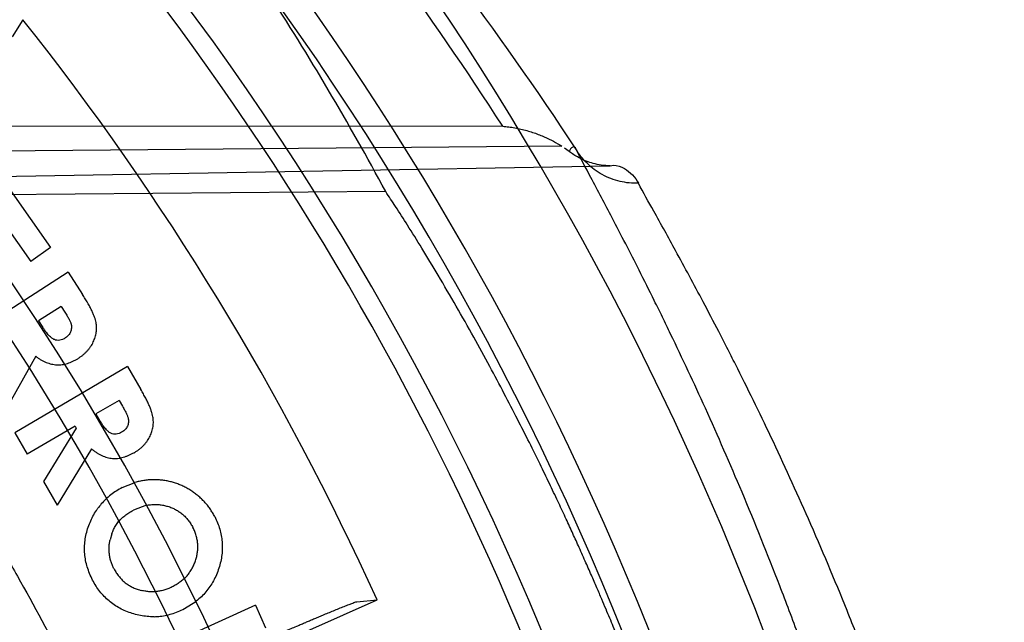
# Model space of a CAD drawing. Header units: millimetres. Extents: x 0 to 297, y 0 to 210.
# Tile 57 of 256: x 146.268 to 146.462, y 91.292 to 91.411. Entities that reach past the tile are written whole.
import ezdxf

# ---------------------------------------------------------------- set-up
doc = ezdxf.new("R2010")
doc.units = ezdxf.units.MM
doc.header["$LTSCALE"] = 16.335
doc.layers.get('0').update_dxf_attribs({"linetype": 'CONTINUOUS'})
doc.layers.add('01_GLOBAL', color=7, linetype='CONTINUOUS')
doc.layers.add('INTFCLR_144815', color=7, linetype='CONTINUOUS')

msp = doc.modelspace()

# ---------------------------------------------------------------- linework, layer by layer
at = {"color": 7, "linetype": 'Continuous'}
msp.add_circle((146.8548034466, 92.13446435), 2.66, dxfattribs=at)
at = {"color": 9, "linetype": 'Continuous'}
msp.add_arc((146.8548034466, 92.13446435), 2.6259090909, 182.9674534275, 267.0325465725, dxfattribs=at)
at = {"layer": '01_GLOBAL', "color": 7, "linetype": 'Continuous'}
msp.add_circle((146.8548034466, 92.13446435), 2.695, dxfattribs=at)
at = {"layer": 'INTFCLR_144815', "color": 9, "linetype": 'Continuous'}
for p, q in [((146.2688345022, 91.41061815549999), (146.2666897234, 91.4072615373)), ((146.1774079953, 91.3897535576), (146.3633866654, 91.38960963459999)), ((146.3750393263, 91.38565921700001), (146.187440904, 91.38409851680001)), ((146.187540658, 91.378385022), (146.3845793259, 91.381825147)), ((146.3845793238, 91.38182514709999), (146.3851918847, 91.38191107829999))]:
    msp.add_line(p, q, dxfattribs=at)
at = {"layer": 'INTFCLR_144815', "color": 6, "linetype": 'Continuous'}
for p, q in [((146.3764817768, 91.3846358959), (146.3755669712, 91.38530630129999)), ((146.2662444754, 91.3771619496), (146.274274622, 91.3656932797)), ((146.3403261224, 91.37672052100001), (146.2383316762, 91.3758870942)), ((146.265112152, 91.37045630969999), (146.2703634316, 91.3629559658)), ((146.274274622, 91.3656932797), (146.2703634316, 91.3629559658)), ((146.277741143, 91.3608538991), (146.2560140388, 91.34685048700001)), ((146.277741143, 91.3608538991), (146.2805667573, 91.3564700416)), ((146.2763595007, 91.35411190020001), (146.2719133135, 91.35124473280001)), ((146.2763595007, 91.35411190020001), (146.277091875, 91.3529743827)), ((146.2719133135, 91.35124473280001), (146.2727495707, 91.3499461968)), ((146.2713419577, 91.34428977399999), (146.2649895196, 91.33292498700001)), ((146.2894220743, 91.34222805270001), (146.2672171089, 91.32919594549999)), ((146.2894220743, 91.34222805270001), (146.2920555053, 91.3377403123)), ((146.2877651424, 91.33557435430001), (146.2832202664, 91.33290456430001)), ((146.2877651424, 91.33557435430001), (146.2884507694, 91.334410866)), ((146.2832202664, 91.33290456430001), (146.2840045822, 91.33157486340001)), ((146.2791013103, 91.3304892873), (146.2696947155, 91.3249679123)), ((146.2791013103, 91.3304892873), (146.2793350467, 91.3300945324)), ((146.2672171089, 91.32919594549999), (146.2696947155, 91.3249679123)), ((146.2793350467, 91.3300945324), (146.2728631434, 91.3195763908)), ((146.2823632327, 91.3260067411), (146.2755692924, 91.3149587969)), ((146.2728631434, 91.3195763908), (146.2755692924, 91.3149587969)), ((146.2883968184, 91.3183837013), (146.2907666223, 91.3193602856)), ((146.2932012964, 91.3148988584), (146.2905991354, 91.3139530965)), ((146.2863333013, 91.30930468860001), (146.2859971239, 91.30810449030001)), ((146.2659667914, 91.2639271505), (146.3386046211, 91.2962675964)), ((146.3006601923, 91.2945373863), (146.3029137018, 91.29596431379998)), ((146.3346468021, 91.2958779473), (146.338604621, 91.29626759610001)), ((146.3146274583, 91.2952014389), (146.3006759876, 91.2888749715)), ((146.3146274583, 91.2952014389), (146.3166531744, 91.2907344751))]:
    msp.add_line(p, q, dxfattribs=at)
msp.add_circle((145.8396077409, 91.0702686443), 0.4466793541, dxfattribs=at)
for radius, start, end in [(0.6157754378, 313.9937911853, 154.5150993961), (0.5947754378, 312.9543589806, 154.5144414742), (0.5751005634, 282.2440355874, 71.2863570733), (0.4537777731, 308.490992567, 51.50900743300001), (0.5477895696, 24.36608327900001, 38.4121773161)]:
    msp.add_arc((145.8396077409, 91.0702686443), radius, start, end, dxfattribs=at)
at = {"layer": 'INTFCLR_144815', "color": 9, "linetype": 'Continuous'}
for centre, radius, start, end in [((145.8396077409, 91.0702686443), 0.5712784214, 292.4997540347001, 54.0964566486), ((145.8384874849, 91.0314977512), 0.6449063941, 33.2549236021, 48.17648278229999), ((145.8396102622, 91.0702698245), 0.5153523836, 292.4997540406, 54.09645665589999), ((145.8383095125, 91.0521168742), 0.6241853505, 32.7308374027, 39.9894278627), ((145.8396077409, 91.0702686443), 0.5897747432, 323.9261481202, 36.0738518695), ((145.8396077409, 91.0702686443), 0.450734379, 313.8592910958, 46.1407088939), ((145.8396077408, 91.0702686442), 0.5090729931, 24.6002115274, 38.16750630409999), ((145.8396077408, 91.0702686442), 0.4720440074, 24.5770200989, 38.17193960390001)]:
    msp.add_arc(centre, radius, start, end, dxfattribs=at)
at = {"layer": 'INTFCLR_144815', "color": 6, "linetype": 'Continuous'}
msp.add_ellipse((145.8396077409, 91.10631241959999), major_axis=(0, 0.5699527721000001), ratio=0.9979983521, start_param=-1.0764691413, end_param=-0.9955506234, dxfattribs=at)
for points, knots in [([(146.3633866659, 91.389609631), (146.3637784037, 91.3895797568), (146.3645715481, 91.3894975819), (146.3657650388, 91.3893116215), (146.3669618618, 91.3890639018), (146.3681351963, 91.3887620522), (146.3692659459, 91.3884155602), (146.3703503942, 91.3880308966), (146.3713931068, 91.38760936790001), (146.3723928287, 91.387153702), (146.373620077, 91.3865286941), (146.3744907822, 91.38601506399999), (146.3750393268, 91.38565921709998)], [0, 0, 0, 0, 0.09485584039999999, 0.192417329, 0.2915164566, 0.3898227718, 0.4848247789, 0.576961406, 0.6675492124, 0.7562875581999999, 0.8421328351, 1, 1, 1, 1]), ([(146.3845793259, 91.381825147), (146.3839749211, 91.3818244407), (146.3828305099, 91.3819041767), (146.3812472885, 91.3822298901), (146.3797574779, 91.3827224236), (146.3781533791, 91.3834694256), (146.3770645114, 91.384184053), (146.3764817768, 91.3846358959)], [0, 0, 0, 0, 0.2078515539, 0.3929317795, 0.5545049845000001, 0.7464162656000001, 1, 1, 1, 1]), ([(146.1515348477, 90.7587687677), (146.1512150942, 90.7587746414), (146.1512119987, 90.7600070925), (146.1517859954, 90.7606977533), (146.1523169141, 90.7616585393), (146.1528921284, 90.7625183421), (146.1535763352, 90.7635215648), (146.1543814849, 90.7646472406), (146.15530592, 90.76590779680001), (146.1563525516, 90.76730531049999), (146.1575225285, 90.7688454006), (146.1588179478, 90.7705337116), (146.1602417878, 90.77237807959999), (146.1617966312, 90.7743862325), (146.1634827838, 90.7765637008), (146.1652973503, 90.7789125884), (146.1672357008, 90.7814334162), (146.169295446, 90.7841302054), (146.1714790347, 90.7870140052), (146.1737896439, 90.7900978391), (146.1762240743, 90.7933873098), (146.1787743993, 90.79688231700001), (146.1814309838, 90.80058082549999), (146.1841860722, 90.80448380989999), (146.1870298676, 90.8085896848), (146.1899514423, 90.8128953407), (146.1929388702, 90.81739609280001), (146.195979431, 90.82208572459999), (146.1990598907, 90.82695665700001), (146.2021667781, 90.832000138), (146.2052866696, 90.837206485), (146.2084064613, 90.8425653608), (146.2115136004, 90.84806604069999), (146.2145962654, 90.85369765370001), (146.2176434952, 90.85944939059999), (146.2206452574, 90.86531064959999), (146.2235925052, 90.87127120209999), (146.2264771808, 90.8773212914), (146.2292921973, 90.88345171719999), (146.2320314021, 90.88965389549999), (146.2346894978, 90.8959198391), (146.2372619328, 90.9022420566), (146.2397453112, 90.90861474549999), (146.2421317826, 90.9150191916), (146.2444188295, 90.9214479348), (146.2466074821, 90.92790255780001), (146.2487002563, 90.9343910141), (146.2506975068, 90.9409155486), (146.2525965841, 90.9474680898), (146.2543963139, 90.95404485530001), (146.2560946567, 90.9606375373), (146.2576905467, 90.9672398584), (146.2591843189, 90.9738506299), (146.2605765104, 90.98046966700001), (146.2618676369, 90.9870969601), (146.2630580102, 90.99373176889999), (146.2641477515, 91.00037227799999), (146.2651369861, 91.0070162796), (146.2660260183, 91.0136624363), (146.2668152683, 91.02031037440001), (146.2675051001, 91.0269596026), (146.2680958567, 91.03360976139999), (146.2685878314, 91.0402603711), (146.2689813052, 91.04691137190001), (146.269276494, 91.05356251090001), (146.2694735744, 91.0602138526), (146.2695726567, 91.0668651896), (146.2695738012, 91.07351660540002), (146.2694770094, 91.08016791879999), (146.2692822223, 91.0868192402), (146.2689893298, 91.0934703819), (146.2685981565, 91.1001213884), (146.2681084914, 91.10677196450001), (146.2675200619, 91.1134219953), (146.2668325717, 91.12007108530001), (146.2660456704, 91.1267189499), (146.2651589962, 91.1333650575), (146.2641721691, 91.140008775), (146.2630848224, 91.1466492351), (146.2618965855, 91.1532855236), (146.2606070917, 91.1599166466), (146.2592161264, 91.1665408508), (146.2577236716, 91.1731557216), (146.25612979, 91.17975889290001), (146.2544344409, 91.1863486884), (146.2526374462, 91.19292404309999), (146.2507388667, 91.199483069), (146.2487392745, 91.2060224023), (146.2466397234, 91.21253772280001), (146.2444415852, 91.21902445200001), (146.2421464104, 91.2254781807), (146.2397562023, 91.2318939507), (146.2372735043, 91.23826617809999), (146.2347014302, 91.24458873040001), (146.2320437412, 91.2508548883), (146.2293049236, 91.2570573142), (146.2264902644, 91.2631880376), (146.2236059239, 91.2692384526), (146.220658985, 91.2751993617), (146.2176574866, 91.2810610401), (146.2146104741, 91.2868132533), (146.211527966, 91.2924454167), (146.2084209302, 91.29794670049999), (146.2053011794, 91.3033062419), (146.2021812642, 91.3085133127), (146.1990742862, 91.31355757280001), (146.1959936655, 91.31842933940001), (146.1929528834, 91.3231198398), (146.189965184, 91.32762147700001), (146.187043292, 91.3319280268), (146.1841991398, 91.3360347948), (146.1814436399, 91.339938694), (146.1787864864, 91.34363828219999), (146.1762360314, 91.34713370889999), (146.1737992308, 91.3504265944), (146.1714816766, 91.35351982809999), (146.1692876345, 91.3564173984), (146.1672201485, 91.3591241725), (146.1652811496, 91.36164570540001), (146.1634716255, 91.36398800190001), (146.1617917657, 91.3661573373), (146.1602410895, 91.3681601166), (146.1588186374, 91.3700026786), (146.1575230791, 91.3716911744), (146.1563528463, 91.37323156), (146.1553062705, 91.3746291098), (146.1543814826, 91.3758897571), (146.1535770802, 91.37701559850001), (146.1528902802, 91.3780187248), (146.1523225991, 91.3788790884), (146.1518630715, 91.37966964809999), (146.151402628, 91.3804116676), (146.1510534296, 91.3817596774), (146.1515348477, 91.3817685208)], [0, 0, 0, 0, 0.0014103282, 0.0032894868, 0.0045784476, 0.006109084, 0.0078878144, 0.009921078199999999, 0.0122159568, 0.0147800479, 0.0176210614, 0.0207450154, 0.0241645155, 0.0278962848, 0.0319450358, 0.0363094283, 0.0409856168, 0.0459681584, 0.0512740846, 0.0569372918, 0.0629614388, 0.06932079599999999, 0.0760170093, 0.0830428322, 0.09038864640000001, 0.09804223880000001, 0.1059886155, 0.1142106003, 0.1226891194, 0.1314036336, 0.1403327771, 0.1494548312, 0.1587482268, 0.1681920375, 0.1777662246, 0.1874518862, 0.1972313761, 0.2070885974, 0.2170088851, 0.2269790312, 0.2369874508, 0.247023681, 0.2570780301, 0.2671479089, 0.2771627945, 0.2871678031, 0.297203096, 0.3072268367, 0.3172573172, 0.3272873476, 0.3372951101, 0.3472786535, 0.3572404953, 0.3671820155, 0.3771057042, 0.38701475, 0.3969071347, 0.4067804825, 0.4166362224, 0.4264761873, 0.4363022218, 0.4461151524, 0.4559173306, 0.4657100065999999, 0.4754958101, 0.4852761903, 0.4950537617, 0.5048299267, 0.514607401, 0.5243876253, 0.5341732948, 0.5439658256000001, 0.5537677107, 0.5635801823, 0.5734055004, 0.5832449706, 0.5931003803, 0.6029729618, 0.6128636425, 0.6227732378, 0.6327028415, 0.6426530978, 0.6526214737, 0.6626060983, 0.6726078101, 0.6826271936, 0.6926651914, 0.7027189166, 0.7127821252, 0.7228511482, 0.7329216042, 0.7429877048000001, 0.7530428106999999, 0.7630790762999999, 0.7730874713, 0.7830577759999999, 0.7929782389, 0.8028356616, 0.8126154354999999, 0.8223014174, 0.8318761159, 0.8413205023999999, 0.8506146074, 0.8597374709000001, 0.8686675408, 0.8773831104, 0.8858627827, 0.8940860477, 0.9020337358, 0.9096886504, 0.9170358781, 0.9240630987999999, 0.9307608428, 0.9371226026, 0.9431446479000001, 0.9488258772, 0.9541674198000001, 0.9591725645, 0.9638462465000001, 0.9681947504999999, 0.9722253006, 0.9759458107, 0.979364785, 0.9824904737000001, 0.9853313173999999, 0.9878955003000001, 0.9901906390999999, 0.9922241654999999, 0.994002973, 0.9955336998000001, 0.9968227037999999, 0.9978766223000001, 1, 1, 1, 1]), ([(146.4289322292, 91.0702686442), (146.4289322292, 91.0752975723), (146.4288014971, 91.0853375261), (146.4282149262, 91.1003756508), (146.4272420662, 91.1153401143), (146.425885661, 91.1302419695), (146.4241499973, 91.1450696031), (146.4220358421, 91.15982136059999), (146.4195510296, 91.17447088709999), (146.4167021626, 91.1889947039), (146.4135957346, 91.2029382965), (146.4104259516, 91.2156935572), (146.4074137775, 91.2267983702), (146.404643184, 91.23631168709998), (146.402107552, 91.2445296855), (146.3997967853, 91.2516665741), (146.3976950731, 91.2578945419), (146.3957918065, 91.26334299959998), (146.3940715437, 91.268123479), (146.3925170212, 91.27233334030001), (146.3911161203, 91.2760402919), (146.3898580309, 91.2793052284), (146.3887286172, 91.28218771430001), (146.3877103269, 91.28474875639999), (146.3867891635, 91.287035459), (146.3859519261, 91.2890894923), (146.3851905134, 91.2909377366), (146.3844614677, 91.2926901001), (146.3837060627, 91.29448877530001), (146.3828605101, 91.2964827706), (146.3818991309, 91.2987251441), (146.380809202, 91.301235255), (146.3795923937, 91.30399891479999), (146.378322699, 91.3068391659), (146.3770177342, 91.3097139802), (146.3756701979, 91.3126413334), (146.3741855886, 91.3158169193), (146.3725258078, 91.3193064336), (146.370658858, 91.32315661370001), (146.3685645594, 91.32738872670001), (146.3662225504, 91.33201886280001), (146.3636216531, 91.33703399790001), (146.3607479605, 91.34243080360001), (146.3575985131, 91.3481810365), (146.3542131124, 91.3541731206), (146.3508015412, 91.3600203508), (146.3475946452, 91.36534249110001), (146.3447898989, 91.3698580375), (146.3424201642, 91.3735641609), (146.3409741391, 91.3757574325), (146.3403261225, 91.37672052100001)], [0, 0, 0, 0, 0.04665735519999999, 0.0931440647, 0.1396118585, 0.1857718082, 0.2319566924, 0.2781034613, 0.3240186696, 0.3697981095, 0.4154052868, 0.4565413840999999, 0.4917273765, 0.5221494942, 0.5484663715, 0.5715162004, 0.5917463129, 0.6094482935, 0.625060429, 0.6388822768, 0.6510838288, 0.6618264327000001, 0.6713445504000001, 0.6798063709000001, 0.6873964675, 0.6942167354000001, 0.7003855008, 0.7059421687, 0.7118256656, 0.7184851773, 0.7260365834, 0.7344612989, 0.7438740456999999, 0.7540523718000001, 0.7633255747, 0.7731651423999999, 0.7839509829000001, 0.7958485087, 0.8090155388, 0.8236497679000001, 0.8396573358, 0.8571550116, 0.8760631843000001, 0.8963825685, 0.9179808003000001, 0.9399137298, 0.9591882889, 0.9756278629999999, 0.9892303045, 1, 1, 1, 1]), ([(146.1616919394, 91.3712686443), (146.1613689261, 91.3712686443), (146.161354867, 91.3700255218), (146.1618990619, 91.3693139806), (146.1624036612, 91.3683331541), (146.1629511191, 91.3674540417), (146.1636029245, 91.3664290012), (146.1643702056, 91.3652789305), (146.1652510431, 91.3639918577), (146.1662478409, 91.3625660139), (146.1673615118, 91.3609958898), (146.1685933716, 91.35927662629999), (146.1699443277, 91.3574028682), (146.1714151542, 91.35536903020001), (146.1730061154, 91.3531695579), (146.1747171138, 91.35079874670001), (146.1765473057, 91.34825122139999), (146.1784952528, 91.3455217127), (146.1805585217, 91.34260561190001), (146.1827337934, 91.3394988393), (146.1850166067, 91.33619825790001), (146.187401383, 91.332701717), (146.1898813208, 91.3290083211), (146.1924484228, 91.32511854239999), (146.1950935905, 91.32103426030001), (146.1978067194, 91.31675882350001), (146.2005768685, 91.3122970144), (146.2033924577, 91.3076549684), (146.2062415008, 91.3028400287), (146.2091118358, 91.2978605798), (146.2119913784, 91.29272580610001), (146.2148683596, 91.2874454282), (146.2177314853, 91.2820295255), (146.2205700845, 91.27648833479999), (146.2233742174, 91.2708320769), (146.2261347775, 91.2650707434), (146.2288435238, 91.2592139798), (146.2314930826, 91.2532710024), (146.2340769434, 91.24725050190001), (146.2365894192, 91.2411606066), (146.2390255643, 91.2350089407), (146.2413812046, 91.22880240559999), (146.2436527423, 91.2225475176), (146.2458372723, 91.21624994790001), (146.2479322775, 91.2099152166), (146.2499358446, 91.2035479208), (146.2518463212, 91.19715263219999), (146.2536625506, 91.1907330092), (146.255383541, 91.184292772), (146.2570086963, 91.17783475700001), (146.2585375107, 91.17136193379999), (146.2599697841, 91.16487642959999), (146.261305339, 91.1583806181), (146.262544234, 91.1518760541), (146.2636865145, 91.1453645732), (146.2647323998, 91.1388472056), (146.265682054, 91.1323253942), (146.2665357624, 91.1257998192), (146.2672937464, 91.1192715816), (146.2679563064, 91.1127410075), (146.2685236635, 91.1062089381), (146.2689960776, 91.09967549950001), (146.2693737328, 91.09314134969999), (146.2696568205, 91.0866064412), (146.2698454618, 91.08007129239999), (146.2699397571, 91.07353577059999), (146.2699397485, 91.0670003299), (146.2698454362, 91.06046482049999), (146.2696567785, 91.053929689), (146.2693736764, 91.0473948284), (146.2689960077, 91.0408607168), (146.2685235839, 91.0343273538), (146.2679562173, 91.0277953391), (146.2672936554, 91.0212648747), (146.2665356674, 91.0147367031), (146.2656819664, 91.0082112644), (146.2647323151, 91.0016895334), (146.263686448, 90.9951723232), (146.2625441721, 90.9886608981), (146.2613053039, 90.982156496), (146.2599697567, 90.975660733), (146.2585375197, 90.9691753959), (146.257008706, 90.96270257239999), (146.2553835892, 90.9562447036), (146.2536625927, 90.949804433), (146.2518464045, 90.94338494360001), (146.2499359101, 90.9369895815), (146.2479323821, 90.9306223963), (146.2458373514, 90.92428757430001), (146.2436528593, 90.9179901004), (146.2413812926, 90.9117351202), (146.2390256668, 90.90552861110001), (146.2365895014, 90.899376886), (146.2340770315, 90.8932869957), (146.2314931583, 90.88726645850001), (146.2288435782, 90.88132342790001), (146.2261348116, 90.875466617), (146.2233742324, 90.86970524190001), (146.2205700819, 90.8640489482), (146.2177314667, 90.8585077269), (146.2148683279, 90.8530918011), (146.2119913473, 90.8478114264), (146.2091118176, 90.84267667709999), (146.2062415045, 90.8376972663), (146.2033924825, 90.8328823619), (146.200576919, 90.82824035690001), (146.1978068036, 90.82377859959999), (146.1950937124, 90.8195032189), (146.1924485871, 90.815418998), (146.1898815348, 90.8115292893), (146.1874016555, 90.8078359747), (146.1850169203, 90.8043394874), (146.1827341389, 90.8010389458), (146.1805588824, 90.7979321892), (146.1784956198, 90.79501609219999), (146.1765476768, 90.7922865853), (146.1747174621, 90.7897390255), (146.1730064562, 90.78736820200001), (146.1714154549, 90.7851686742), (146.1699446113, 90.78313481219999), (146.1685936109, 90.7812609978), (146.1673617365, 90.7795417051), (146.1662480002, 90.7779715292), (146.1652512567, 90.7765456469), (146.1643701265, 90.7752585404), (146.1636036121, 90.7741083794), (146.1629493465, 90.7730834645), (146.1624091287, 90.7722038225), (146.1619724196, 90.7713972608), (146.1615362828, 90.7706337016), (146.1612048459, 90.7692686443), (146.1616919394, 90.7692686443)], [0, 0, 0, 0, 0.0014863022, 0.0034583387, 0.00480742, 0.0064070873, 0.008263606, 0.0103831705, 0.0127725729, 0.0154385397, 0.018388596, 0.0216299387, 0.0251705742, 0.0290176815, 0.0331791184, 0.0376612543, 0.0424708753, 0.0476126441, 0.053091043, 0.05890788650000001, 0.0650637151, 0.071556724, 0.0783824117, 0.08553378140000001, 0.09300120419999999, 0.1007725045, 0.1088330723, 0.1171662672, 0.125753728, 0.1345758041, 0.1436120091, 0.1528416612, 0.1622443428, 0.1717998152, 0.1814887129, 0.1912927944, 0.2011949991, 0.2111795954, 0.2212322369, 0.2313400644, 0.2414915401, 0.251676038, 0.2618853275, 0.272110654, 0.2823462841, 0.2925853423, 0.3028240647, 0.3130572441, 0.3232827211, 0.3334966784, 0.3436983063, 0.353884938, 0.364056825, 0.3742120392, 0.3843517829, 0.3944749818, 0.4045834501, 0.4146764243, 0.4247563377, 0.4348229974, 0.4448791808, 0.4549248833, 0.4649631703, 0.4749943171, 0.4850215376, 0.4950452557, 0.505068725, 0.5150924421, 0.5251196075, 0.5351507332, 0.5451888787, 0.5552345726, 0.5652905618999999, 0.5753571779, 0.5854368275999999, 0.5955298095, 0.6056379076, 0.615761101, 0.6259004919, 0.6360558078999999, 0.6462271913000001, 0.6564139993, 0.6666151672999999, 0.6768294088, 0.6870543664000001, 0.6972879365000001, 0.7075261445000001, 0.7177656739, 0.7280008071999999, 0.7382265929, 0.7484354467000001, 0.7586203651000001, 0.7687717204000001, 0.7788795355, 0.7889322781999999, 0.7989169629, 0.8088192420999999, 0.8186233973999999, 0.8283123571, 0.8378678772, 0.8472706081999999, 0.8565002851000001, 0.8655364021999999, 0.8743584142, 0.8829458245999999, 0.8912789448, 0.8993394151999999, 0.9071106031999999, 0.9145779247, 0.9217291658, 0.9285546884, 0.9350475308, 0.9412033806, 0.9470201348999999, 0.9524985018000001, 0.9576403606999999, 0.9624499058, 0.9669322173, 0.9710936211, 0.9749409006, 0.978481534, 0.9817230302, 0.984673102, 0.9873392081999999, 0.9897286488, 0.9918483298, 0.9937048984, 0.9953046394, 0.9966537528, 0.9977587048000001, 1, 1, 1, 1]), ([(146.270839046, 91.0702686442), (146.270839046, 91.07261615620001), (146.2708026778, 91.0773117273), (146.2706389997, 91.08435450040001), (146.2703661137, 91.0913966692), (146.2699838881, 91.09843787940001), (146.2694921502, 91.1054776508), (146.2688906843, 91.1125154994), (146.2681792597, 91.1195506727), (146.2673576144, 91.12658245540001), (146.2664255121, 91.1336097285), (146.2653827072, 91.14063140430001), (146.2642290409, 91.1476458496), (146.2629643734, 91.1546514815), (146.2615887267, 91.161646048), (146.2601021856, 91.16862733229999), (146.2585050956, 91.1755923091), (146.2567979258, 91.1825379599), (146.2549815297, 91.1894603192), (146.2530569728, 91.1963553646), (146.2510258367, 91.2032180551), (146.2488900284, 91.2100432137), (146.2466520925, 91.21682466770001), (146.2443151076, 91.2235558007), (146.2418829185, 91.2302290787), (146.2393601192, 91.2368363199), (146.2367521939, 91.2433685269), (146.2340656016, 91.2498158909), (146.231307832, 91.2561678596), (146.2284874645, 91.2624131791), (146.2256141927, 91.2685399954), (146.2226988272, 91.2745359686), (146.2197532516, 91.2803884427), (146.2167903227, 91.2860846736), (146.2138237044, 91.29161211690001), (146.2108676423, 91.2969587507), (146.2079367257, 91.30211334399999), (146.2050455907, 91.3070657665), (146.2022085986, 91.31180727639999), (146.1994395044, 91.3163307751), (146.1967511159, 91.3206310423), (146.194155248, 91.3247044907), (146.1916626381, 91.3285490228), (146.1892828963, 91.3321638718), (146.1870237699, 91.3355504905), (146.1848909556, 91.3387125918), (146.1828881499, 91.3416558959), (146.1810177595, 91.3443870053), (146.1792812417, 91.3469128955), (146.1776794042, 91.3492405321), (146.1762125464, 91.35137665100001), (146.1748806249, 91.35332778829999), (146.1736832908, 91.3550995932), (146.17262015, 91.35669870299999), (146.1716900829, 91.35812678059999), (146.1708931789, 91.3593995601), (146.17022483, 91.36048863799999), (146.1695787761, 91.36171278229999), (146.1689756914, 91.3625587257), (146.1687748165, 91.36413347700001), (146.1691690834, 91.36414035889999)], [0, 0, 0, 0, 0.02225245, 0.0445093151, 0.0667750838, 0.0890537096, 0.1113496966, 0.1336661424, 0.1560071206, 0.1783746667, 0.2007723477, 0.2232005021, 0.2456615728, 0.2681539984, 0.2906786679, 0.3132316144, 0.3358115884, 0.3584115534, 0.3810274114, 0.4036483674, 0.4262663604, 0.4488666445, 0.4714362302, 0.493956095, 0.516405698, 0.5387611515, 0.5609948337, 0.5830754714, 0.6049679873, 0.6266337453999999, 0.648030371, 0.6691122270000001, 0.6898308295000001, 0.7101353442, 0.7299737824, 0.7492942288, 0.7680459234, 0.7861801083, 0.8036519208, 0.8204214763, 0.8364545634, 0.8517244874, 0.8662078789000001, 0.8798864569, 0.8927486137, 0.9047971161, 0.9160413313, 0.9264952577, 0.9361748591, 0.945097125, 0.9532791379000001, 0.9607380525, 0.9674902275, 0.9735510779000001, 0.9789355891, 0.9836595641, 0.9877384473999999, 0.9911880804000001, 0.9962621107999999, 1, 1, 1, 1]), ([(146.2915000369, 91.0702686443), (146.2915000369, 91.0747307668), (146.2913603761, 91.0836597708), (146.2907329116, 91.09704892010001), (146.2896849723, 91.1104339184), (146.288214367, 91.12381115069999), (146.2863175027, 91.1371756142), (146.2839919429, 91.1505193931), (146.2812336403, 91.16383047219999), (146.2780413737, 91.1770934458), (146.2744139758, 91.1902873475), (146.2703552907, 91.2033859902), (146.2658713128, 91.21635514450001), (146.2609768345, 91.22915374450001), (146.2556920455, 91.24172989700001), (146.2500508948, 91.2540250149), (146.2440962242, 91.26596767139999), (146.2378895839, 91.27747954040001), (146.2315062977, 91.2884748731), (146.2250357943, 91.2988658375), (146.2185803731, 91.308569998), (146.2122471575, 91.3175136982), (146.2061431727, 91.3256426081), (146.2003622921, 91.33292225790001), (146.1949878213, 91.33934700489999), (146.1900767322, 91.3449283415), (146.1856691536, 91.3496998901), (146.1817857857, 91.3537000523), (146.1784327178, 91.35698725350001), (146.1756088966, 91.3595785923), (146.1733015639, 91.36160173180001), (146.1712894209, 91.36304769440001), (146.1699601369, 91.3641541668), (146.1691690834, 91.36414035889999)], [0, 0, 0, 0, 0.0408499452, 0.0817377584, 0.1226908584, 0.1637418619, 0.2049215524, 0.2462459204, 0.2877224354, 0.329349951, 0.3711123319, 0.4129705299, 0.4548685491, 0.4967167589, 0.5383929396, 0.579731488, 0.6205367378, 0.6605415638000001, 0.6994421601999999, 0.7369113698, 0.7725873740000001, 0.8061275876, 0.8372253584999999, 0.8656390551, 0.8912193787, 0.9139002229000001, 0.9336943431, 0.9506758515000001, 0.9649483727, 0.9766362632, 0.9858655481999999, 0.9927569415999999, 1, 1, 1, 1]), ([(146.2797564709, 91.3438846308), (146.2799225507, 91.343994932), (146.2802479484, 91.34421104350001), (146.2807024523, 91.3445691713), (146.2811246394, 91.3449414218), (146.2815083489, 91.3453370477), (146.2818580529, 91.3457476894), (146.2821711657, 91.3461771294), (146.2824529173, 91.3466210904), (146.2827669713, 91.34723518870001), (146.2830755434, 91.3480193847), (146.283291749, 91.34898681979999), (146.2833555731, 91.34995920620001), (146.2832793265, 91.3507806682), (146.2831182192, 91.3514580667), (146.2829394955, 91.35202463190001), (146.282692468, 91.3526380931), (146.2823884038, 91.3533066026), (146.2820258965, 91.35402647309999), (146.2815950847, 91.3547964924), (146.2811100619, 91.3556212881), (146.2807521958, 91.3561803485), (146.2805667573, 91.3564700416)], [0, 0, 0, 0, 0.0411766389, 0.08067674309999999, 0.1194443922, 0.1573896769, 0.1944443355, 0.2307912, 0.2671169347, 0.3029550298, 0.3731720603, 0.4406067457, 0.5069239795, 0.5737706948, 0.6101281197, 0.6506310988, 0.6963996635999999, 0.7466691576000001, 0.8023414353, 0.8628669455, 0.9289406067, 1, 1, 1, 1]), ([(146.277091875, 91.3529743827), (146.2771776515, 91.35284164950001), (146.2773422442, 91.35258695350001), (146.2775635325, 91.3522122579), (146.2777624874, 91.35186860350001), (146.2779359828, 91.3515534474), (146.2780738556, 91.3512620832), (146.2781923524, 91.35100278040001), (146.2782743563, 91.3507690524), (146.2783525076, 91.3504993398), (146.2784008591, 91.35018014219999), (146.2783929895, 91.34980382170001), (146.2783375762, 91.3494340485), (146.2782231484, 91.3490739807), (146.2780494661, 91.3487349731), (146.2778260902, 91.3484211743), (146.2775461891, 91.34814104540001), (146.2773281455, 91.3479882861), (146.2772165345, 91.3479100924)], [0, 0, 0, 0, 0.0818489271, 0.1570563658, 0.2253538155, 0.2875498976, 0.3433025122, 0.3922905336, 0.4351210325, 0.4714603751, 0.5376650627, 0.6013434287, 0.6657751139, 0.7307227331, 0.7960961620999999, 0.8622947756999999, 0.9295121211, 1, 1, 1, 1]), ([(146.2772165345, 91.3479100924), (146.2770250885, 91.347797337), (146.2766655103, 91.3475855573), (146.2760882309, 91.3474171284), (146.275534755, 91.3473961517), (146.2750925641, 91.3475076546), (146.2747585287, 91.3476808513), (146.2744973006, 91.34786323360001), (146.2742212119, 91.3480851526), (146.2739410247, 91.3483631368), (146.2736590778, 91.34869254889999), (146.2733597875, 91.3490627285), (146.2730538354, 91.3494845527), (146.27285396, 91.3497878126), (146.2727495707, 91.3499461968)], [0, 0, 0, 0, 0.1175591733, 0.2208022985, 0.3154841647, 0.4084154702, 0.4589606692, 0.5145189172, 0.5772301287, 0.6467538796, 0.7235975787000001, 0.8072585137, 0.8993364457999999, 1, 1, 1, 1]), ([(146.2713419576, 91.34428977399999), (146.2715136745, 91.3441630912), (146.2718489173, 91.3439157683), (146.2723664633, 91.34358567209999), (146.2728868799, 91.34330368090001), (146.2734101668, 91.3430706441), (146.2739346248, 91.3428822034), (146.2744578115, 91.34273369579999), (146.2749852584, 91.3426415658), (146.2755118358, 91.3425932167), (146.2760399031, 91.3425960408), (146.276555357, 91.34263235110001), (146.2768913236, 91.34269323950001), (146.2770518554, 91.3427270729)], [0, 0, 0, 0, 0.1046156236, 0.2042411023, 0.3007278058, 0.3946018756, 0.4848349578, 0.573817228, 0.6609164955, 0.7470044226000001, 0.8327525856, 0.9196156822, 1, 1, 1, 1]), ([(146.2770518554, 91.3427270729), (146.2770669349, 91.342730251), (146.2772603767, 91.34277156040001), (146.2776344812, 91.34286389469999), (146.2781635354, 91.3430554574), (146.27869663, 91.3432848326), (146.2792323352, 91.34355899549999), (146.2795796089, 91.34377474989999), (146.2797564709, 91.3438846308)], [0, 0, 0, 0, 0.0156181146, 0.2004612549, 0.3904056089, 0.5854758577, 0.788888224, 1, 1, 1, 1]), ([(146.2907206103, 91.32524839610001), (146.2908898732, 91.3253519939), (146.2912222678, 91.3255554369), (146.291691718, 91.3258911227), (146.2921290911, 91.3262409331), (146.2925254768, 91.3266191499), (146.2928899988, 91.3270145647), (146.2932228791, 91.3274272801), (146.2935150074, 91.3278635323), (146.2938576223, 91.32845740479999), (146.2941932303, 91.3292288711), (146.2944541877, 91.33018059), (146.2945526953, 91.3311470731), (146.294510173, 91.33196482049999), (146.2943865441, 91.33264716), (146.2942244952, 91.33321460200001), (146.2940117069, 91.33383961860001), (146.2937333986, 91.3345148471), (146.2934063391, 91.3352486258), (146.2930069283, 91.33602953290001), (146.2925574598, 91.3368708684), (146.2922268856, 91.3374434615), (146.2920555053, 91.3377403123)], [0, 0, 0, 0, 0.0411553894, 0.0808199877, 0.119636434, 0.1572374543, 0.1943481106, 0.2311445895, 0.2671059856, 0.303146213, 0.3732754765, 0.4409712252, 0.5070517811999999, 0.5739530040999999, 0.6100933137, 0.650698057, 0.6962441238, 0.7469996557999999, 0.8021394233, 0.8628553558, 0.928899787, 1, 1, 1, 1]), ([(146.2884507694, 91.334410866), (146.2885290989, 91.33427432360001), (146.2886791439, 91.3340127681), (146.2888884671, 91.33363260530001), (146.2890696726, 91.333280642), (146.2892251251, 91.33295839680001), (146.2893593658, 91.33266796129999), (146.2894552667, 91.3324003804), (146.2895374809, 91.3321649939), (146.2895972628, 91.33188919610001), (146.2896368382, 91.3315686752), (146.2896094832, 91.3311949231), (146.2895485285, 91.33082824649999), (146.28941309, 91.33047996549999), (146.2892340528, 91.3301479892), (146.2889892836, 91.3298552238), (146.2887083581, 91.3295799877), (146.2884832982, 91.3294395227), (146.2883676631, 91.3293673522)], [0, 0, 0, 0, 0.08190831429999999, 0.1569004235, 0.2258007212, 0.2878522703, 0.3431022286, 0.3921334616, 0.435722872, 0.4726600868, 0.5388200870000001, 0.6028859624, 0.6670278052, 0.7314537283, 0.7963816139, 0.8623696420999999, 0.9292859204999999, 1, 1, 1, 1]), ([(146.2883676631, 91.3293673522), (146.2881722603, 91.3292634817), (146.2878047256, 91.32906811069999), (146.2872230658, 91.3289199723), (146.2866690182, 91.32892085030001), (146.2862313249, 91.3290502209), (146.2859044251, 91.3292380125), (146.2856494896, 91.32942750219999), (146.2853880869, 91.3296634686), (146.2851237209, 91.3299528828), (146.2848517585, 91.3302890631), (146.2845687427, 91.33067052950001), (146.2842833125, 91.3311026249), (146.2841001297, 91.33141298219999), (146.2840045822, 91.33157486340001)], [0, 0, 0, 0, 0.1174926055, 0.2209928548, 0.3159311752, 0.4092449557, 0.4600047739, 0.5160461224, 0.5780463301, 0.6471790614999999, 0.7244800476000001, 0.8081711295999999, 0.8999427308, 1, 1, 1, 1]), ([(146.2823632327, 91.3260067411), (146.2825276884, 91.32587286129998), (146.2828504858, 91.325610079), (146.2833561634, 91.32526187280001), (146.2838638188, 91.3249615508), (146.2843732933, 91.3247032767), (146.2848841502, 91.3244886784), (146.2854035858, 91.32432916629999), (146.2859216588, 91.3242060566), (146.2864456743, 91.3241394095), (146.2869704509, 91.3241198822), (146.2874985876, 91.32413992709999), (146.2878578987, 91.32418457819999), (146.2880413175, 91.3242177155), (146.2880495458, 91.32421922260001)], [0, 0, 0, 0, 0.1031484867, 0.2024622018, 0.298395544, 0.3899454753, 0.4802151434, 0.567608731, 0.6540510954, 0.7390028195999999, 0.8241548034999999, 0.9093067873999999, 0.9959295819, 1, 1, 1, 1]), ([(146.2907206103, 91.32524839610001), (146.2905399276, 91.3251475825), (146.2901853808, 91.32494975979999), (146.289643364, 91.32469412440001), (146.2891045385, 91.3244835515), (146.2885718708, 91.3243332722), (146.2882210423, 91.3242506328), (146.2880495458, 91.32421922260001)], [0, 0, 0, 0, 0.2157147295, 0.4232889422, 0.6244749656, 0.818173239, 1, 1, 1, 1]), ([(146.3066230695, 91.3126701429), (146.3064814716, 91.3129338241), (146.3062000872, 91.3134578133), (146.3057127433, 91.31419947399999), (146.3051868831, 91.3149049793), (146.3046155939, 91.31556944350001), (146.3039997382, 91.3161940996), (146.3033454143, 91.3167821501), (146.3026469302, 91.31732995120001), (146.3019062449, 91.3178310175), (146.3011360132, 91.3182837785), (146.3003497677, 91.31869396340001), (146.299543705, 91.3190411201), (146.2987213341, 91.3193329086), (146.2978816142, 91.3195685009), (146.2970252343, 91.3197421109), (146.2961532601, 91.3198697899), (146.2952681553, 91.31993558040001), (146.2943798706, 91.3199466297), (146.293496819, 91.3198991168), (146.2926216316, 91.319797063), (146.2917569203, 91.31962802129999), (146.2911400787, 91.3194720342), (146.290812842, 91.3193743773), (146.2907665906, 91.319360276)], [0, 0, 0, 0, 0.0480730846, 0.09553119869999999, 0.142438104, 0.1893928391, 0.2362155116, 0.2833027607, 0.3306653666, 0.3787392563, 0.4268831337, 0.4741672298, 0.5211466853, 0.567783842, 0.6142930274, 0.6611627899, 0.708101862, 0.7558137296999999, 0.8036697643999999, 0.8507545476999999, 0.8978245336, 0.9451315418, 0.992231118, 1, 1, 1, 1]), ([(146.2883968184, 91.3183837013), (146.2879990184, 91.3181664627), (146.2872138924, 91.3177377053), (146.2861300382, 91.31696433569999), (146.2851407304, 91.3161138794), (146.2843013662, 91.31523032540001), (146.2838168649, 91.3146155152), (146.2836085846, 91.31432848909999)], [0, 0, 0, 0, 0.2146150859, 0.4235794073, 0.62949851, 0.83203111, 1, 1, 1, 1]), ([(146.2932012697, 91.31489885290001), (146.2934623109, 91.3149524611), (146.2940040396, 91.3150370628), (146.2948318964, 91.3150902), (146.2956763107, 91.315053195), (146.2965188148, 91.31492747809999), (146.2973470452, 91.3147134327), (146.2981523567, 91.3144312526), (146.298909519, 91.31407155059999), (146.2996195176, 91.31365012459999), (146.3002679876, 91.31315191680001), (146.300873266, 91.31259602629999), (146.3014095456, 91.3119593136), (146.301913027, 91.3112693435), (146.3021877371, 91.3107622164), (146.3023275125, 91.3105041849)], [0, 0, 0, 0, 0.0733823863, 0.1507812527, 0.2281051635, 0.3057284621, 0.3849537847, 0.4633829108, 0.5403885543, 0.6154638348, 0.6903328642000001, 0.765238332, 0.8413230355, 0.9192635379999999, 1, 1, 1, 1]), ([(146.2825637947, 91.3001574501), (146.2823567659, 91.3005850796), (146.2819501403, 91.3014249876), (146.2814847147, 91.3027257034), (146.2811685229, 91.304030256), (146.2809797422, 91.3053367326), (146.2809483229, 91.3066482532), (146.281043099, 91.3079634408), (146.2812947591, 91.3092794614), (146.2816706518, 91.3105835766), (146.2821676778, 91.3118453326), (146.2827582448, 91.313043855), (146.283267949, 91.3138517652), (146.2835645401, 91.3142677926), (146.2836085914, 91.3143284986)], [0, 0, 0, 0, 0.0950410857, 0.1866703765, 0.2758417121, 0.3633163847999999, 0.4503265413, 0.5378972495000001, 0.6267258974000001, 0.7179717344, 0.8091537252, 0.8977956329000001, 0.9849953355, 1, 1, 1, 1]), ([(146.2863332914, 91.30930466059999), (146.2864076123, 91.3095141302), (146.2866082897, 91.3100080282), (146.2870056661, 91.31075074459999), (146.2875312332, 91.3115223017), (146.2881605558, 91.3122263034), (146.2888845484, 91.3128671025), (146.289698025, 91.3134543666), (146.290294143, 91.3137842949), (146.2905991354, 91.3139530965)], [0, 0, 0, 0, 0.103109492, 0.2469172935, 0.3902527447, 0.5354127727, 0.6839766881, 0.8383126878, 1, 1, 1, 1]), ([(146.3066230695, 91.3126701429), (146.3068205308, 91.3122670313), (146.3072108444, 91.3114702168), (146.3076379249, 91.31022258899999), (146.3079370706, 91.3089647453), (146.3081049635, 91.3076924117), (146.3081402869, 91.3064063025), (146.3080464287, 91.3051045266), (146.3078148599, 91.3037894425), (146.3074508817, 91.3024786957), (146.3069813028, 91.30119751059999), (146.3063908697, 91.2999876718), (146.305699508, 91.2988598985), (146.3048988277, 91.2978203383), (146.3039957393, 91.2968646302), (146.3033075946, 91.29627232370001), (146.3029364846, 91.29598202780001), (146.3029136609, 91.29596428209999)], [0, 0, 0, 0, 0.0725061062, 0.1433198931, 0.2126353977, 0.2812368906, 0.3503985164, 0.4202740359, 0.4918744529, 0.565887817, 0.6399239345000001, 0.7121523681, 0.7831512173, 0.8534096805, 0.9238952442, 0.9953302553, 1, 1, 1, 1]), ([(146.3006723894, 91.30050815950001), (146.3008453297, 91.3006750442), (146.301204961, 91.3010502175), (146.3016947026, 91.3016844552), (146.3021510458, 91.30239611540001), (146.3025284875, 91.3031669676), (146.3028444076, 91.3039757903), (146.3030817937, 91.3048088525), (146.3032332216, 91.30564578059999), (146.3033038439, 91.306475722), (146.3032810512, 91.30729907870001), (146.3031782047, 91.3081160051), (146.3029828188, 91.308924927), (146.3027037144, 91.3097279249), (146.3024539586, 91.3102432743), (146.3023275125, 91.3105041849)], [0, 0, 0, 0, 0.066361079, 0.1433946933, 0.2210319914, 0.2995486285, 0.3801251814, 0.4606875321, 0.5384764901, 0.6147937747, 0.6904030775, 0.7656422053, 0.8418754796, 0.9199448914, 1, 1, 1, 1]), ([(146.2867866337, 91.30234937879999), (146.2866753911, 91.3025779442), (146.2864557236, 91.30302928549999), (146.2861968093, 91.30373029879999), (146.2859958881, 91.3044382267), (146.2858683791, 91.30515701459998), (146.2857976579, 91.3058832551), (146.285801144, 91.3066184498), (146.2858601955, 91.3073626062), (146.2859512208, 91.3078557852), (146.2859971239, 91.30810449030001)], [0, 0, 0, 0, 0.1285719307, 0.2538872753, 0.3776119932, 0.5004930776, 0.6228137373, 0.7463552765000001, 0.8720895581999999, 1, 1, 1, 1]), ([(146.2867866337, 91.30234937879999), (146.2869254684, 91.3020988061), (146.2871985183, 91.3016059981), (146.2876874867, 91.30092621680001), (146.2882296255, 91.30031144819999), (146.2888235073, 91.2997560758), (146.2894770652, 91.2992704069), (146.2901891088, 91.2988542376), (146.2909541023, 91.29850004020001), (146.2916128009, 91.29827177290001), (146.292013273, 91.2981587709), (146.2921369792, 91.29812659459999)], [0, 0, 0, 0, 0.1221280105, 0.2401923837, 0.3563724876, 0.4713536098, 0.5864343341, 0.7029801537, 0.8226145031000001, 0.945490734, 1, 1, 1, 1]), ([(146.2947082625, 91.29294662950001), (146.2945695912, 91.29294286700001), (146.2939987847, 91.2929372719), (146.2929880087, 91.2930064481), (146.2916787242, 91.29322105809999), (146.2903761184, 91.2935613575), (146.2891114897, 91.2940195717), (146.2879157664, 91.2945871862), (146.2868035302, 91.29525814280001), (146.2857807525, 91.2960378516), (146.2848413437, 91.29691502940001), (146.2839834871, 91.29789180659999), (146.283216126, 91.2989763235), (146.2827833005, 91.2997600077), (146.2825637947, 91.3001574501)], [0, 0, 0, 0, 0.0279432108, 0.1149832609, 0.2037022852, 0.2949121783, 0.3858421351, 0.4743139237, 0.5611811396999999, 0.647067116, 0.7329580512, 0.8197236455, 0.9085735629, 1, 1, 1, 1]), ([(146.3006724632, 91.3005082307), (146.3006425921, 91.300479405), (146.3004060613, 91.30025420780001), (146.2999373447, 91.2998511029), (146.2992148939, 91.29934937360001), (146.2986960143, 91.299062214), (146.2984319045, 91.2989160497)], [0, 0, 0, 0, 0.0451334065, 0.355075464, 0.6717334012, 1, 1, 1, 1]), ([(146.2984319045, 91.2989160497), (146.298158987, 91.29878245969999), (146.2976232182, 91.29852020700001), (146.2967914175, 91.29822624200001), (146.2959610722, 91.298009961), (146.2951260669, 91.29787771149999), (146.294286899, 91.2978375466), (146.2934450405, 91.2978798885), (146.2927271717, 91.2979850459), (146.2922933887, 91.2980859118), (146.2921369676, 91.2981265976)], [0, 0, 0, 0, 0.1403119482, 0.2754487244, 0.4068194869, 0.5363823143, 0.6653509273, 0.7943195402, 0.9253439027, 1, 1, 1, 1]), ([(146.3024745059, 91.28218766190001), (146.3033522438, 91.28257845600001), (146.3050975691, 91.283354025), (146.3077043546, 91.2845079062), (146.3102802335, 91.2856435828), (146.3127808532, 91.28674152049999), (146.3150962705, 91.287753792), (146.3171358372, 91.28864171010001), (146.3188711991, 91.28939420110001), (146.3203519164, 91.2900338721), (146.3216253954, 91.2905820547), (146.3227256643, 91.2910540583), (146.3236795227, 91.2914619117), (146.3245193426, 91.2918198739), (146.3253174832, 91.2921590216), (146.3261395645, 91.2925071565), (146.3270278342, 91.2928817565), (146.3279783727, 91.2932805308), (146.3289799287, 91.2936980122), (146.3300227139, 91.2941287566), (146.3310816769, 91.2945618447), (146.3321092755, 91.2949722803), (146.3330263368, 91.2953376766), (146.3338580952, 91.2956295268), (146.3343683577, 91.2958505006), (146.3346468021, 91.2958779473)], [0, 0, 0, 0, 0.0824203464, 0.1638351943, 0.2445449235, 0.3239090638, 0.3981108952, 0.4613198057, 0.5147293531, 0.5603677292, 0.5996855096, 0.6336630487, 0.6630700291, 0.6886761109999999, 0.7119763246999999, 0.7374614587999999, 0.7652592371, 0.7946730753, 0.8258862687, 0.8583395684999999, 0.891460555, 0.9240165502, 0.9533068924, 0.9759985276, 1, 1, 1, 1]), ([(146.2947082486, 91.2929466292), (146.2949993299, 91.2929545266), (146.2957217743, 91.2930004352), (146.296873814, 91.2931575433), (146.2981517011, 91.2934891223), (146.2994257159, 91.2939366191), (146.3002447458, 91.2943352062), (146.3006601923, 91.2945373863)], [0, 0, 0, 0, 0.1405830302, 0.3491607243, 0.5604605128, 0.7770470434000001, 1, 1, 1, 1])]:
    msp.add_open_spline(points, degree=3, knots=knots, dxfattribs=at)
at = {"layer": 'INTFCLR_144815', "color": 9, "linetype": 'Continuous'}
for points, knots in [([(146.377783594, 91.3851419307), (146.3777426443, 91.385273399), (146.3775855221, 91.3855259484), (146.3768746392, 91.3855728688), (146.3765865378, 91.38499369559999), (146.3764765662, 91.38463637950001)], [0, 0, 0, 0, 0.216913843, 0.4110698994, 1, 1, 1, 1]), ([(146.3901111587, 91.3783763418), (146.3889013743, 91.3783411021), (146.386421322, 91.3785892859), (146.3829195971, 91.3799303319), (146.3799156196, 91.38215592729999), (146.3783904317, 91.3841082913), (146.3777835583, 91.3851419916)], [0, 0, 0, 0, 0.2468035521, 0.5016413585, 0.7555656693, 1, 1, 1, 1]), ([(146.4607052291, 91.07026862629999), (146.4607052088, 91.07520592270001), (146.4606190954, 91.0825577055), (146.460334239, 91.0923234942), (146.4597509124, 91.1066745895), (146.4582859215, 91.1278804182), (146.4551190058, 91.1556304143), (146.4515380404, 91.1782209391), (146.4485675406, 91.1937246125), (146.4467560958, 91.2024313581), (146.4439905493, 91.21506132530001), (146.4395103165, 91.2333016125), (146.4328187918, 91.25658165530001), (146.4267845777, 91.2749917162), (146.4223799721, 91.2873221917), (146.4198693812, 91.2940792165), (146.4162447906, 91.3035943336), (146.4108548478, 91.3169586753), (146.4036290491, 91.3334845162), (146.3982713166, 91.3449364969), (146.3948558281, 91.3519762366), (146.392789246, 91.3561809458), (146.3895221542, 91.362712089), (146.3853490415, 91.3708107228), (146.381155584, 91.3787487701), (146.3787533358, 91.3832671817), (146.3777835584, 91.38514199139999)], [0, 0, 0, 0, 0.0450043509, 0.067009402, 0.08905324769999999, 0.175923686, 0.2606895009, 0.3435638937, 0.3843409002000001, 0.4045696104, 0.4246252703, 0.5021919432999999, 0.5757221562, 0.6453695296, 0.6787460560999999, 0.6950673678, 0.7110742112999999, 0.7715572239, 0.8263963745, 0.8754614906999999, 0.8867912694, 0.8977184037, 0.9181670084, 0.953356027, 0.9807598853, 1, 1, 1, 1]), ([(146.1822340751, 91.38068519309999), (146.1820565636, 91.38053461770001), (146.1821747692, 91.3796404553), (146.1827953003, 91.3783824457), (146.183968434, 91.37628152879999), (146.1865823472, 91.3722458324), (146.1894210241, 91.3681422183), (146.1922072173, 91.3641426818), (146.1945013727, 91.36085330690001), (146.1990485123, 91.3543139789), (146.206169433, 91.34385795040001), (146.2127220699, 91.3337289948), (146.2173407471, 91.3262874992), (146.2206397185, 91.3208726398), (146.2265984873, 91.31079814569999), (146.2351099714, 91.29542275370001), (146.2432717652, 91.2790940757), (146.2488351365, 91.266943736), (146.2520181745, 91.2596478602), (146.2568238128, 91.2482532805), (146.2636642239, 91.2304823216), (146.2717386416, 91.20569587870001), (146.2774987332, 91.1840208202), (146.2809660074, 91.1682766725), (146.2827946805, 91.1590003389), (146.2853720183, 91.1448106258), (146.2884679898, 91.1231381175), (146.2900373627, 91.10369823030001), (146.2905249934, 91.09387386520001)], [0, 0, 0, 0, 0.0022439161, 0.0070120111, 0.0145616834, 0.0248857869, 0.0536624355, 0.0624935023, 0.07189207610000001, 0.0923184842, 0.1392770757, 0.19383471, 0.2085944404, 0.2237059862, 0.2549574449, 0.3214227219, 0.3930725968, 0.4308712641, 0.4502345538, 0.469804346, 0.5500822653, 0.6337070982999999, 0.7209882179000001, 0.7661541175, 0.7890968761, 0.8121288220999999, 0.9051772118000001, 1, 1, 1, 1]), ([(146.3851918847, 91.38191107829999), (146.385940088, 91.381924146), (146.3880231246, 91.3812231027), (146.3894662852, 91.37955030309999), (146.3901111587, 91.3783763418)], [0, 0, 0, 0, 0.3584345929, 1, 1, 1, 1]), ([(146.2976333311, 91.09371052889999), (146.2971365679, 91.1034676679), (146.2955420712, 91.12277618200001), (146.2923972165, 91.1442966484), (146.2897750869, 91.1583844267), (146.2879192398, 91.1675969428), (146.2843922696, 91.18323318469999), (146.2785389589, 91.2047593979), (146.2703267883, 91.2293671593), (146.2633813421, 91.247006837), (146.258496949, 91.2583143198), (146.2552625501, 91.2655576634), (146.2496069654, 91.27762178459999), (146.2413103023, 91.2938309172), (146.2326607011, 91.30908567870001), (146.2266069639, 91.31908054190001), (146.223252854, 91.3244519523), (146.2185584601, 91.3318377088), (146.2118942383, 91.3418851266), (146.2046597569, 91.3522559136), (146.2000368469, 91.35873906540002), (146.1977037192, 91.3620002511), (146.1948700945, 91.3659647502), (146.1919833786, 91.3700318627), (146.1893208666, 91.37402831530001), (146.1881256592, 91.3761103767), (146.1874895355, 91.3773473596), (146.1873643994, 91.3782382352), (146.1875406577, 91.378385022)], [0, 0, 0, 0, 0.0945441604, 0.1873460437, 0.2103231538, 0.2332131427, 0.2782846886, 0.3654193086, 0.4489587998, 0.529211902, 0.5487834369, 0.5681546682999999, 0.6059759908, 0.6777110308, 0.7443035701, 0.7756315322, 0.7907861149, 0.80558492, 0.8603198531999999, 0.9074428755, 0.9279435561, 0.9373780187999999, 0.9462430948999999, 0.9751197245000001, 0.985468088, 0.9930239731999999, 0.9977802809, 1, 1, 1, 1]), ([(146.3901111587, 90.76216094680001), (146.391113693, 90.7639973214), (146.3935825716, 90.76844928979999), (146.3969386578, 90.7744997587), (146.3997104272, 90.7796188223), (146.4015425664, 90.7830204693), (146.4046512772, 90.78889392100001), (146.4096784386, 90.7986118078), (146.4166394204, 90.81284574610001), (146.4226449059, 90.8259896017), (146.4269264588, 90.8359310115), (146.4294573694, 90.8419988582), (146.4333886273, 90.85165433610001), (146.439212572, 90.86686688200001), (146.4465271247, 90.88824105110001), (146.4515805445, 90.90509808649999), (146.4547800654, 90.9168278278), (146.4568981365, 90.924951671), (146.4604703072, 90.93951488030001), (146.4649683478, 90.9609222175), (146.4682184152, 90.9805889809), (146.4700317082, 90.9940321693), (146.4711749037, 91.0031983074), (146.4728833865, 91.0193595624), (146.4745240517, 91.04261121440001), (146.4750633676, 91.0659875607), (146.4748569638, 91.0824206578), (146.4745698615, 91.0918559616), (146.4739726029, 91.10590382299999), (146.4724747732, 91.12666343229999), (146.4692328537, 91.1538255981), (146.4655720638, 91.175934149), (146.4625271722, 91.19110254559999), (146.4606783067, 91.1996237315), (146.4578466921, 91.2119872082), (146.4532698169, 91.2298455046), (146.4464163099, 91.25262421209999), (146.4402472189, 91.27063511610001), (146.4357427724, 91.2826953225), (146.4331755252, 91.28930593), (146.4294657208, 91.2986182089), (146.4239498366, 91.31169699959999), (146.4165590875, 91.3278627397), (146.4110766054, 91.33905923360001), (146.4075865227, 91.3459443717), (146.4054709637, 91.3500565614), (146.4021288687, 91.356446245), (146.3978516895, 91.36436272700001), (146.3935762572, 91.3721322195), (146.3910904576, 91.3765351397), (146.3901111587, 91.3783763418)], [0, 0, 0, 0, 0.0097071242, 0.0236189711, 0.0321010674, 0.0367157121, 0.0415449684, 0.0629333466, 0.0874759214, 0.1150523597, 0.1299704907, 0.1376946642, 0.1455554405, 0.1783391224, 0.2132541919, 0.2503476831, 0.259964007, 0.2696637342, 0.289298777, 0.3295304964, 0.3711217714, 0.3817476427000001, 0.3924663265, 0.413977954, 0.4571413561, 0.5005724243, 0.5224212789, 0.5333848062, 0.5443680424, 0.5876565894, 0.6299111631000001, 0.6712436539, 0.6915902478, 0.7016863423, 0.7116980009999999, 0.7504371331, 0.7871917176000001, 0.8220359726, 0.8387456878, 0.84691964, 0.8549381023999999, 0.8852533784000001, 0.9127639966, 0.93739805, 0.9430884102, 0.9485782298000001, 0.9588538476, 0.9765441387, 0.9903243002, 1, 1, 1, 1]), ([(146.2213747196, 91.3697617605), (146.2228639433, 91.3678099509), (146.224886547, 91.3651655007), (146.2274551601, 91.3617740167), (146.2297308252, 91.3587510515), (146.2341366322, 91.3528302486), (146.2408916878, 91.34346705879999), (146.2494858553, 91.3308906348), (146.2569239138, 91.3192547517), (146.2622409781, 91.31044289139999), (146.2653801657, 91.3050732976), (146.2702521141, 91.2965534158), (146.2775017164, 91.2831046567), (146.2867246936, 91.2641136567), (146.2932109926, 91.24905769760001), (146.2973738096, 91.23854941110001), (146.3001622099, 91.23125017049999), (146.3048954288, 91.2181283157), (146.3110525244, 91.1987669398), (146.3173574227, 91.174612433), (146.3211666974, 91.1558938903), (146.3233109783, 91.1430791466), (146.3246460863, 91.1343341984), (146.3260875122, 91.12330068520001), (146.3272124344, 91.1121904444), (146.3279204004, 91.1032494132), (146.3287845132, 91.08984742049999), (146.3293461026, 91.0697656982), (146.3285394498, 91.04304726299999), (146.3267779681, 91.02310869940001), (146.3251270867, 91.00988940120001), (146.323909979, 91.0011679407), (146.3215031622, 90.98625685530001), (146.3172609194, 90.96552318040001), (146.3109735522, 90.9415039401), (146.3048291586, 90.922214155), (146.3004306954, 90.91003494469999), (146.2983461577, 90.9045333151), (146.2969544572, 90.90092763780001), (146.2931561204, 90.89134884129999), (146.2866802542, 90.8763283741), (146.2774761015, 90.8573842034), (146.2694993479, 90.84258859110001), (146.263827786, 90.83277907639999), (146.2606417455, 90.8274440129), (146.2560993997, 90.81999267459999), (146.2494850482, 90.8096451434), (146.2408832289, 90.7970580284), (146.2341232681, 90.78768873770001), (146.2297158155, 90.7817661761), (146.2274419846, 90.77874583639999), (146.2248787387, 90.7753615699), (146.2228609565, 90.7727234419), (146.2213748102, 90.77077565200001)], [0, 0, 0, 0, 0.0113523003, 0.0153945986, 0.0196724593, 0.0288485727, 0.04952051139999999, 0.0730548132, 0.0992747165, 0.1133659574, 0.1206417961, 0.1280352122, 0.1587481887, 0.1912667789, 0.2256293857, 0.2345212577, 0.2435306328, 0.2617592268, 0.2990180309, 0.3374305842, 0.3771409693, 0.3872950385, 0.3975091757, 0.4180450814, 0.4387403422, 0.4491382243, 0.4595166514, 0.5008391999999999, 0.5419727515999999, 0.5830556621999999, 0.5933356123, 0.6035730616, 0.6237732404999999, 0.6631691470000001, 0.7013781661, 0.7385292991, 0.7567366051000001, 0.761249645, 0.7657337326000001, 0.7746080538, 0.8088969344, 0.8413373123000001, 0.8719692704, 0.886598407, 0.893729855, 0.9007025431, 0.926950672, 0.9505051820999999, 0.9711896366, 0.9803691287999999, 0.9846421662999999, 0.9886711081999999, 1, 1, 1, 1]), ([(146.3148448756, 91.07026869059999), (146.314844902, 91.0791566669), (146.3145399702, 91.0903263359), (146.3137125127, 91.1037491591), (146.3130254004, 91.11282534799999), (146.3119336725, 91.12410332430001), (146.3105345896, 91.13530514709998), (146.309238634, 91.14418387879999), (146.3071580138, 91.1571899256), (146.3034626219, 91.17618667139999), (146.2973440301, 91.2007104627), (146.2913669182, 91.2203757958), (146.2867706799, 91.2337075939), (146.2840637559, 91.2411216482), (146.2800252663, 91.2517884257), (146.273733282, 91.267072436), (146.2647815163, 91.28636455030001), (146.2577415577, 91.3000354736), (146.2530103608, 91.3086968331), (146.2499640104, 91.31415202), (146.2448057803, 91.323102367), (146.2375886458, 91.3349254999), (146.2292471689, 91.34771155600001), (146.2229711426, 91.35682666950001), (146.2195231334, 91.3616949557), (146.2186583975, 91.3629084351)], [0, 0, 0, 0, 0.08514645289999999, 0.1069705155, 0.1288336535, 0.1723417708, 0.2155033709, 0.2369658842, 0.2582983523, 0.3416830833, 0.4222645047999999, 0.5003369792, 0.5384972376, 0.5573483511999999, 0.5759473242, 0.6477620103, 0.7156277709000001, 0.779635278, 0.7950300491, 0.8101748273, 0.8394913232, 0.8939896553, 0.9428494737, 0.9857252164, 1, 1, 1, 1])]:
    msp.add_open_spline(points, degree=3, knots=knots, dxfattribs=at)

doc.saveas('drawing.dxf')
